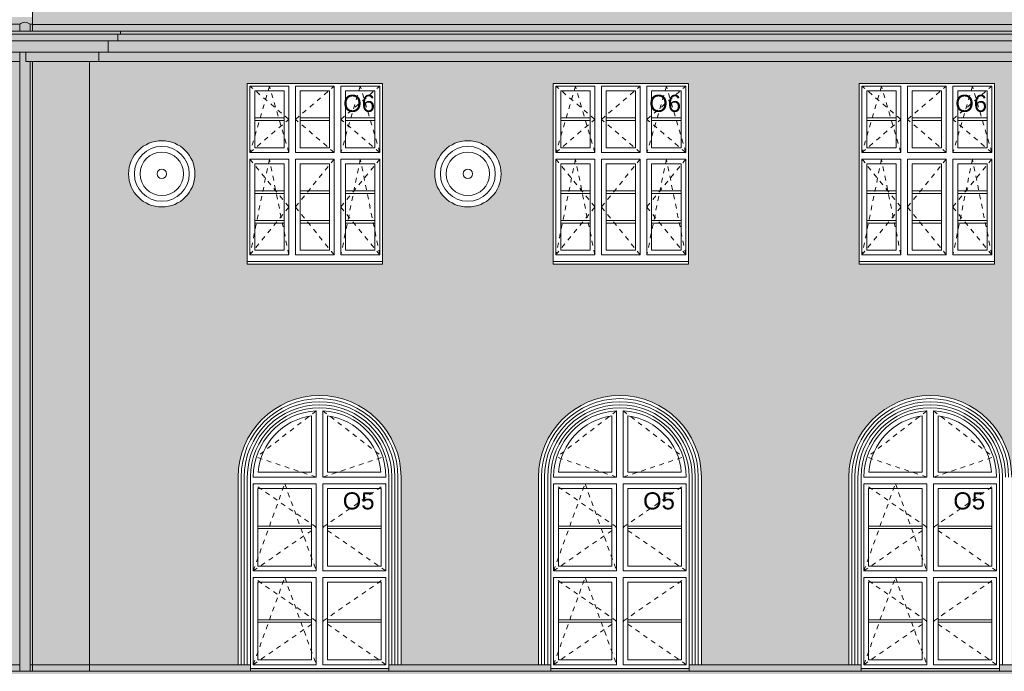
# Model space of a CAD drawing. Extents: x -396299 to -11759, y -15022 to 18278.
# Tile 41 of 205: x -309364 to -298972, y 1053 to 7930. Entities that reach past the tile are written whole.
import ezdxf

# ---------------------------------------------------------------- set-up
doc = ezdxf.new("R2010")
doc.units = 0
doc.header["$MEASUREMENT"] = 0
doc.linetypes.add('Hidden Line', pattern=[100, 50, -50])
doc.layers.add('Arch okna_Nr_Pióra__114', color=7, linetype='Continuous', lineweight=13, true_color=0xf1d696)
for name, color, linetype, lineweight in [('Arch okna_Nr_Pióra__32', 34, 'Continuous', 15), ('Arch opisy okien_Nr_Pióra__21', 7, 'Continuous', 13), ('INWENT ODWODNIENIE_Nr_Pióra__21', 7, 'Continuous', 13), ('INWENT ODWODNIENIE_Nr_Pióra__5', 7, 'Continuous', 13), ('INWENT. DRZWI_Nr_Pióra__21', 7, 'Continuous', 13), ('INWENT. OKNA_Nr_Pióra__21', 7, 'Continuous', 13), ('INWENT.ŚCIANY_Nr_Pióra__21', 7, 'Continuous', 13), ('Istniejące schody_Nr_Pióra__21', 7, 'Continuous', 13)]:
    doc.layers.add(name, color=color, linetype=linetype, lineweight=lineweight)
doc.styles.add('GENERATED_STYLE_8', font='arial.ttf')

msp = doc.modelspace()

# ---------------------------------------------------------------- hatches: boundary and pattern name
at = {"layer": 'Arch okna_Nr_Pióra__114', "linetype": 'Continuous', "lineweight": 0, "true_color": 0x786b4b}
h = msp.add_hatch(color=47, dxfattribs=at)
h.paths.add_polyline_path([(-309228.7, 7878.2), (-301378.7, 7878.2), (-293518.7, 7878.2), (-293518.7, 8488.2), (-298764.1, 8488.2), (-301378.7, 9989.2), (-303993.4, 8488.2), (-309228.7, 8488.2)], flags=0)
h.paths.add_polyline_path([(-301828.7, 8938.2, 1), (-300928.7, 8938.2, 1)], flags=0)
at = {"layer": 'Arch okna_Nr_Pióra__114', "linetype": 'Continuous', "lineweight": 0, "true_color": 0x3c3525}
msp.add_hatch(color=39, dxfattribs=at).paths.add_polyline_path([(-320738.7, 7488.2), (-309363.7, 7488.2), (-309363.7, 7588.2), (-309298.7, 7588.2), (-309298.7, 7488.2), (-281243.7, 7488.2), (-281243.7, 7588.2), (-281143.7, 7588.2), (-281143.7, 7708.2), (-281043.7, 7708.2), (-281043.7, 7778.2), (-320738.7, 7778.2)], flags=0)
at = {"layer": 'Arch okna_Nr_Pióra__114', "linetype": 'Continuous', "lineweight": 0, "true_color": 0x786b4b}
h = msp.add_hatch(color=47, dxfattribs=at)
h.paths.add_polyline_path([(-313038.7, 7488.2), (-313038.7, 1123.2), (-312138.7, 1123.2), (-312138.7, 2723.2, -1), (-311118.7, 2723.2), (-311118.7, 1123.2), (-310868.7, 1123.2), (-310868.7, 2723.2, -1), (-309848.7, 2723.2), (-309848.7, 1123.2), (-309363.7, 1123.2), (-309363.7, 7488.2), (-312938.7, 7488.2)], flags=0)
h.paths.add_polyline_path([(-312113.7, 4918.2), (-311143.7, 4918.2), (-311143.7, 6633.2, 1), (-312113.7, 6633.2)], flags=0)
h.paths.add_polyline_path([(-310843.7, 4918.2), (-309873.7, 4918.2), (-309873.7, 6633.2, 1), (-310843.7, 6633.2)], flags=0)
h = msp.add_hatch(color=47, dxfattribs=at)
h.paths.add_polyline_path([(-309253.7, 7488.2), (-309253.7, 1123.2), (-307058.7, 1123.2), (-307058.7, 3103.2, -1), (-305338.7, 3103.2), (-305338.7, 1123.2), (-303888.7, 1123.2), (-303888.7, 3103.2, -1), (-302168.7, 3103.2), (-302168.7, 1123.2), (-300613.7, 1123.2), (-300613.7, 3103.2, -1), (-298893.7, 3103.2), (-298893.7, 1123.2), (-297393.7, 1123.2), (-297393.7, 3103.2, -1), (-295673.7, 3103.2), (-295673.7, 1123.2), (-294118.7, 1123.2), (-294118.7, 7488.2), (-308528.7, 7488.2)], flags=0)
h.paths.add_polyline_path([(-294646.2, 6303.2, 1), (-295346.2, 6303.2, 1)], flags=0)
h.paths.add_polyline_path([(-298541.2, 6303.2, 1), (-297841.2, 6303.2, 1)], flags=0)
h.paths.add_polyline_path([(-304983.7, 6303.2, 1), (-304283.7, 6303.2, 1)], flags=0)
h.paths.add_polyline_path([(-307513.7, 6303.2, 1), (-308213.7, 6303.2, 1)], flags=0)
h.paths.add_polyline_path([(-297308.7, 5348.2), (-295878.7, 5348.2), (-295878.7, 7258.2), (-297308.7, 7258.2)], flags=0)
h.paths.add_polyline_path([(-300503.7, 5348.2), (-299073.7, 5348.2), (-299073.7, 7258.2), (-300503.7, 7258.2)], flags=0)
h.paths.add_polyline_path([(-303733.7, 5348.2), (-302303.7, 5348.2), (-302303.7, 7258.2), (-303733.7, 7258.2)], flags=0)
h.paths.add_polyline_path([(-306963.7, 5348.2), (-305533.7, 5348.2), (-305533.7, 7258.2), (-306963.7, 7258.2)], flags=0)
at = {"layer": 'Arch okna_Nr_Pióra__32', "linetype": 'Continuous', "lineweight": 0, "true_color": 0x603000}
for points in [[(-320388.7, 7957.6), (-309228.7, 7957.6), (-309228.7, 7778.2), (-320738.7, 7778.2), (-320738.7, 7873.2), (-320388.7, 7873.2)], [(-309228.7, 7778.2), (-293518.7, 7778.2), (-293518.7, 7878.2), (-309228.7, 7878.2)], [(-309363.7, 7488.2), (-309363.7, 1023.2), (-309253.7, 1023.2), (-309253.7, 7488.2), (-309298.7, 7488.2), (-309298.7, 7588.2), (-309363.7, 7588.2)], [(-320798.7, 1123.2), (-320798.7, 1053.2), (-320798.7, 1023.2), (-313768.7, 1023.2), (-312878.7, 1023.2), (-309363.7, 1023.2), (-309363.7, 1053.2), (-309363.7, 1123.2), (-309848.7, 1123.2), (-309848.7, 1083.2), (-310868.7, 1083.2), (-310868.7, 1123.2), (-311118.7, 1123.2), (-311118.7, 1083.2), (-312138.7, 1083.2), (-312138.7, 1123.2), (-313038.7, 1123.2), (-313608.7, 1123.2), (-315678.7, 1123.2), (-315678.7, 1083.2), (-316698.7, 1083.2), (-316698.7, 1123.2), (-317578.7, 1123.2), (-317578.7, 1083.2), (-318598.7, 1083.2), (-318598.7, 1123.2)], [(-309253.7, 1053.2), (-309253.7, 1023.2), (-293378.7, 1023.2), (-293378.7, 1053.2), (-293488.7, 1053.2), (-293488.7, 1123.2), (-293518.7, 1123.2), (-294118.7, 1123.2), (-295803.7, 1123.2), (-295803.7, 1083.2), (-297263.7, 1083.2), (-297263.7, 1123.2), (-299023.7, 1123.2), (-299023.7, 1083.2), (-300483.7, 1083.2), (-300483.7, 1123.2), (-302298.7, 1123.2), (-302298.7, 1083.2), (-303758.7, 1083.2), (-303758.7, 1123.2), (-305468.7, 1123.2), (-305468.7, 1083.2), (-306928.7, 1083.2), (-306928.7, 1123.2), (-308628.7, 1123.2), (-309228.7, 1123.2), (-309253.7, 1123.2)]]:
    msp.add_hatch(color=48, dxfattribs=at).paths.add_polyline_path(points, flags=0)

# ---------------------------------------------------------------- linework, layer by layer
at = {"layer": 'INWENT ODWODNIENIE_Nr_Pióra__21', "linetype": 'Continuous'}
for p, q in [((-309363.7, 7808.2), (-309363.7, 7882.6)), ((-309253.7, 7808.2), (-309253.7, 7882.6)), ((-309363.7, 1053.2), (-309363.7, 7588.2)), ((-309253.7, 1053.2), (-309253.7, 7488.2))]:
    msp.add_line(p, q, dxfattribs=at)
msp.add_arc((-309308.7, 7815.2), 87, 50.76459, 129.23541, dxfattribs=at)
at = {"layer": 'INWENT ODWODNIENIE_Nr_Pióra__5', "linetype": 'Continuous'}
for p, q in [((-309363.7, 7882.6), (-320388.7, 7882.6)), ((-309228.7, 7882.6), (-309253.7, 7882.6))]:
    msp.add_line(p, q, dxfattribs=at)
at = {"layer": 'INWENT. DRZWI_Nr_Pióra__21', "linetype": 'Continuous'}
for p, q in [((-306523.7, 7228.2), (-306933.7, 7228.2)), ((-306933.7, 6528.2), (-306933.7, 7228.2)), ((-306573.7, 7178.2), (-306883.7, 7178.2)), ((-306883.7, 6578.2), (-306883.7, 7178.2)), ((-306573.7, 6578.2), (-306573.7, 7178.2)), ((-306523.7, 6528.2), (-306523.7, 7228.2)), ((-306043.7, 7228.2), (-306453.7, 7228.2)), ((-306453.7, 6528.2), (-306453.7, 7228.2)), ((-306093.7, 7178.2), (-306403.7, 7178.2)), ((-306403.7, 6578.2), (-306403.7, 7178.2)), ((-306093.7, 6578.2), (-306093.7, 7178.2)), ((-306043.7, 6528.2), (-306043.7, 7228.2)), ((-305973.7, 6528.2), (-305973.7, 7228.2)), ((-305563.7, 7228.2), (-305973.7, 7228.2)), ((-305923.7, 6578.2), (-305923.7, 7178.2)), ((-305613.7, 7178.2), (-305923.7, 7178.2)), ((-305613.7, 6578.2), (-305613.7, 7178.2)), ((-305563.7, 6528.2), (-305563.7, 7228.2)), ((-303293.7, 7228.2), (-303703.7, 7228.2)), ((-303703.7, 6528.2), (-303703.7, 7228.2)), ((-303343.7, 7178.2), (-303653.7, 7178.2)), ((-303653.7, 6578.2), (-303653.7, 7178.2)), ((-303343.7, 6578.2), (-303343.7, 7178.2)), ((-303293.7, 6528.2), (-303293.7, 7228.2)), ((-302813.7, 7228.2), (-303223.7, 7228.2)), ((-303223.7, 6528.2), (-303223.7, 7228.2)), ((-302863.7, 7178.2), (-303173.7, 7178.2)), ((-303173.7, 6578.2), (-303173.7, 7178.2)), ((-302863.7, 6578.2), (-302863.7, 7178.2)), ((-302813.7, 6528.2), (-302813.7, 7228.2)), ((-302743.7, 6528.2), (-302743.7, 7228.2)), ((-302333.7, 7228.2), (-302743.7, 7228.2)), ((-302693.7, 6578.2), (-302693.7, 7178.2)), ((-302383.7, 7178.2), (-302693.7, 7178.2)), ((-302383.7, 6578.2), (-302383.7, 7178.2)), ((-302333.7, 6528.2), (-302333.7, 7228.2)), ((-300063.7, 7228.2), (-300473.7, 7228.2)), ((-300473.7, 6528.2), (-300473.7, 7228.2)), ((-300113.7, 7178.2), (-300423.7, 7178.2)), ((-300423.7, 6578.2), (-300423.7, 7178.2)), ((-300113.7, 6578.2), (-300113.7, 7178.2)), ((-300063.7, 6528.2), (-300063.7, 7228.2)), ((-299583.7, 7228.2), (-299993.7, 7228.2)), ((-299993.7, 6528.2), (-299993.7, 7228.2)), ((-299633.7, 7178.2), (-299943.7, 7178.2)), ((-299943.7, 6578.2), (-299943.7, 7178.2)), ((-299633.7, 6578.2), (-299633.7, 7178.2)), ((-299583.7, 6528.2), (-299583.7, 7228.2)), ((-299513.7, 6528.2), (-299513.7, 7228.2)), ((-299103.7, 7228.2), (-299513.7, 7228.2)), ((-299463.7, 6578.2), (-299463.7, 7178.2)), ((-299153.7, 7178.2), (-299463.7, 7178.2)), ((-299153.7, 6578.2), (-299153.7, 7178.2)), ((-299103.7, 6528.2), (-299103.7, 7228.2)), ((-306573.7, 6893.2), (-306883.7, 6893.2)), ((-306573.7, 6867.2), (-306883.7, 6867.2)), ((-306093.7, 6893.2), (-306403.7, 6893.2)), ((-306093.7, 6867.2), (-306403.7, 6867.2)), ((-305613.7, 6893.2), (-305923.7, 6893.2)), ((-305613.7, 6867.2), (-305923.7, 6867.2)), ((-303343.7, 6893.2), (-303653.7, 6893.2)), ((-303343.7, 6867.2), (-303653.7, 6867.2)), ((-302863.7, 6893.2), (-303173.7, 6893.2)), ((-302863.7, 6867.2), (-303173.7, 6867.2)), ((-302383.7, 6893.2), (-302693.7, 6893.2)), ((-302383.7, 6867.2), (-302693.7, 6867.2)), ((-300113.7, 6893.2), (-300423.7, 6893.2)), ((-300113.7, 6867.2), (-300423.7, 6867.2)), ((-299633.7, 6893.2), (-299943.7, 6893.2)), ((-299633.7, 6867.2), (-299943.7, 6867.2)), ((-299153.7, 6893.2), (-299463.7, 6893.2)), ((-299153.7, 6867.2), (-299463.7, 6867.2)), ((-306573.7, 6578.2), (-306883.7, 6578.2)), ((-306093.7, 6578.2), (-306403.7, 6578.2)), ((-305613.7, 6578.2), (-305923.7, 6578.2)), ((-303343.7, 6578.2), (-303653.7, 6578.2)), ((-302863.7, 6578.2), (-303173.7, 6578.2)), ((-302383.7, 6578.2), (-302693.7, 6578.2)), ((-300113.7, 6578.2), (-300423.7, 6578.2)), ((-299633.7, 6578.2), (-299943.7, 6578.2)), ((-299153.7, 6578.2), (-299463.7, 6578.2)), ((-306523.7, 6528.2), (-306933.7, 6528.2)), ((-306523.7, 6458.2), (-306933.7, 6458.2)), ((-306933.7, 6458.2), (-306933.7, 5448.2)), ((-306523.7, 6458.2), (-306523.7, 5448.2)), ((-306043.7, 6528.2), (-306453.7, 6528.2)), ((-306043.7, 6458.2), (-306453.7, 6458.2)), ((-306453.7, 6458.2), (-306453.7, 5448.2)), ((-306043.7, 6458.2), (-306043.7, 5448.2)), ((-305563.7, 6528.2), (-305973.7, 6528.2)), ((-305973.7, 6458.2), (-305973.7, 5448.2)), ((-305563.7, 6458.2), (-305973.7, 6458.2)), ((-305563.7, 6458.2), (-305563.7, 5448.2)), ((-303293.7, 6528.2), (-303703.7, 6528.2)), ((-303293.7, 6458.2), (-303703.7, 6458.2)), ((-303703.7, 6458.2), (-303703.7, 5448.2)), ((-303293.7, 6458.2), (-303293.7, 5448.2)), ((-302813.7, 6528.2), (-303223.7, 6528.2)), ((-302813.7, 6458.2), (-303223.7, 6458.2)), ((-303223.7, 6458.2), (-303223.7, 5448.2)), ((-302813.7, 6458.2), (-302813.7, 5448.2)), ((-302333.7, 6528.2), (-302743.7, 6528.2)), ((-302743.7, 6458.2), (-302743.7, 5448.2)), ((-302333.7, 6458.2), (-302743.7, 6458.2)), ((-302333.7, 6458.2), (-302333.7, 5448.2)), ((-300063.7, 6528.2), (-300473.7, 6528.2)), ((-300063.7, 6458.2), (-300473.7, 6458.2)), ((-300473.7, 6458.2), (-300473.7, 5448.2)), ((-300063.7, 6458.2), (-300063.7, 5448.2)), ((-299583.7, 6528.2), (-299993.7, 6528.2)), ((-299583.7, 6458.2), (-299993.7, 6458.2)), ((-299993.7, 6458.2), (-299993.7, 5448.2)), ((-299583.7, 6458.2), (-299583.7, 5448.2)), ((-299103.7, 6528.2), (-299513.7, 6528.2)), ((-299513.7, 6458.2), (-299513.7, 5448.2)), ((-299103.7, 6458.2), (-299513.7, 6458.2)), ((-299103.7, 6458.2), (-299103.7, 5448.2)), ((-306573.7, 6408.2), (-306883.7, 6408.2)), ((-306883.7, 6408.2), (-306883.7, 5498.2)), ((-306573.7, 6408.2), (-306573.7, 5498.2)), ((-306093.7, 6408.2), (-306403.7, 6408.2)), ((-306403.7, 6408.2), (-306403.7, 5498.2)), ((-306093.7, 6408.2), (-306093.7, 5498.2)), ((-305923.7, 6408.2), (-305923.7, 5498.2)), ((-305613.7, 6408.2), (-305923.7, 6408.2)), ((-305613.7, 6408.2), (-305613.7, 5498.2)), ((-303343.7, 6408.2), (-303653.7, 6408.2)), ((-303653.7, 6408.2), (-303653.7, 5498.2)), ((-303343.7, 6408.2), (-303343.7, 5498.2)), ((-302863.7, 6408.2), (-303173.7, 6408.2)), ((-303173.7, 6408.2), (-303173.7, 5498.2)), ((-302863.7, 6408.2), (-302863.7, 5498.2)), ((-302693.7, 6408.2), (-302693.7, 5498.2)), ((-302383.7, 6408.2), (-302693.7, 6408.2)), ((-302383.7, 6408.2), (-302383.7, 5498.2)), ((-300113.7, 6408.2), (-300423.7, 6408.2)), ((-300423.7, 6408.2), (-300423.7, 5498.2)), ((-300113.7, 6408.2), (-300113.7, 5498.2)), ((-299633.7, 6408.2), (-299943.7, 6408.2)), ((-299943.7, 6408.2), (-299943.7, 5498.2)), ((-299633.7, 6408.2), (-299633.7, 5498.2)), ((-299463.7, 6408.2), (-299463.7, 5498.2)), ((-299153.7, 6408.2), (-299463.7, 6408.2)), ((-299153.7, 6408.2), (-299153.7, 5498.2)), ((-306573.7, 6122.2), (-306883.7, 6122.2)), ((-306573.7, 6096.2), (-306883.7, 6096.2)), ((-306093.7, 6122.2), (-306403.7, 6122.2)), ((-306093.7, 6096.2), (-306403.7, 6096.2)), ((-305613.7, 6122.2), (-305923.7, 6122.2)), ((-305613.7, 6096.2), (-305923.7, 6096.2)), ((-303343.7, 6122.2), (-303653.7, 6122.2)), ((-303343.7, 6096.2), (-303653.7, 6096.2)), ((-302863.7, 6122.2), (-303173.7, 6122.2)), ((-302863.7, 6096.2), (-303173.7, 6096.2)), ((-302383.7, 6122.2), (-302693.7, 6122.2)), ((-302383.7, 6096.2), (-302693.7, 6096.2)), ((-300113.7, 6122.2), (-300423.7, 6122.2)), ((-300113.7, 6096.2), (-300423.7, 6096.2)), ((-299633.7, 6122.2), (-299943.7, 6122.2)), ((-299633.7, 6096.2), (-299943.7, 6096.2)), ((-299153.7, 6122.2), (-299463.7, 6122.2)), ((-299153.7, 6096.2), (-299463.7, 6096.2)), ((-306573.7, 5810.2), (-306883.7, 5810.2)), ((-306573.7, 5784.2), (-306883.7, 5784.2)), ((-306093.7, 5810.2), (-306403.7, 5810.2)), ((-306093.7, 5784.2), (-306403.7, 5784.2)), ((-305613.7, 5810.2), (-305923.7, 5810.2)), ((-305613.7, 5784.2), (-305923.7, 5784.2)), ((-303343.7, 5810.2), (-303653.7, 5810.2)), ((-303343.7, 5784.2), (-303653.7, 5784.2)), ((-302863.7, 5810.2), (-303173.7, 5810.2)), ((-302863.7, 5784.2), (-303173.7, 5784.2)), ((-302383.7, 5810.2), (-302693.7, 5810.2)), ((-302383.7, 5784.2), (-302693.7, 5784.2)), ((-300113.7, 5810.2), (-300423.7, 5810.2)), ((-300113.7, 5784.2), (-300423.7, 5784.2)), ((-299633.7, 5810.2), (-299943.7, 5810.2)), ((-299633.7, 5784.2), (-299943.7, 5784.2)), ((-299153.7, 5810.2), (-299463.7, 5810.2)), ((-299153.7, 5784.2), (-299463.7, 5784.2)), ((-306523.7, 5448.2), (-306933.7, 5448.2)), ((-306573.7, 5498.2), (-306883.7, 5498.2)), ((-306043.7, 5448.2), (-306453.7, 5448.2)), ((-306093.7, 5498.2), (-306403.7, 5498.2)), ((-305563.7, 5448.2), (-305973.7, 5448.2)), ((-305613.7, 5498.2), (-305923.7, 5498.2)), ((-303293.7, 5448.2), (-303703.7, 5448.2)), ((-303343.7, 5498.2), (-303653.7, 5498.2)), ((-302813.7, 5448.2), (-303223.7, 5448.2)), ((-302863.7, 5498.2), (-303173.7, 5498.2)), ((-302333.7, 5448.2), (-302743.7, 5448.2)), ((-302383.7, 5498.2), (-302693.7, 5498.2)), ((-300063.7, 5448.2), (-300473.7, 5448.2)), ((-300113.7, 5498.2), (-300423.7, 5498.2)), ((-299583.7, 5448.2), (-299993.7, 5448.2)), ((-299633.7, 5498.2), (-299943.7, 5498.2)), ((-299103.7, 5448.2), (-299513.7, 5448.2)), ((-299153.7, 5498.2), (-299463.7, 5498.2))]:
    msp.add_line(p, q, dxfattribs=at)
at = {"layer": 'INWENT. DRZWI_Nr_Pióra__21', "linetype": 'Hidden Line'}
for p, q in [((-306523.7, 6878.2), (-306933.7, 7228.2)), ((-306728.7, 7228.2), (-306933.7, 6528.2)), ((-306523.7, 6528.2), (-306728.7, 7228.2)), ((-306453.7, 6878.2), (-306043.7, 7228.2)), ((-305973.7, 6878.2), (-305563.7, 7228.2)), ((-305768.7, 7228.2), (-305973.7, 6528.2)), ((-305563.7, 6528.2), (-305768.7, 7228.2)), ((-303498.7, 7228.2), (-303703.7, 6528.2)), ((-303293.7, 6878.2), (-303703.7, 7228.2)), ((-303293.7, 6528.2), (-303498.7, 7228.2)), ((-303223.7, 6878.2), (-302813.7, 7228.2)), ((-302538.7, 7228.2), (-302743.7, 6528.2)), ((-302743.7, 6878.2), (-302333.7, 7228.2)), ((-302333.7, 6528.2), (-302538.7, 7228.2)), ((-300268.7, 7228.2), (-300473.7, 6528.2)), ((-300063.7, 6878.2), (-300473.7, 7228.2)), ((-300063.7, 6528.2), (-300268.7, 7228.2)), ((-299993.7, 6878.2), (-299583.7, 7228.2)), ((-299308.7, 7228.2), (-299513.7, 6528.2)), ((-299513.7, 6878.2), (-299103.7, 7228.2)), ((-299103.7, 6528.2), (-299308.7, 7228.2)), ((-306933.7, 6528.2), (-306523.7, 6878.2)), ((-306043.7, 6528.2), (-306453.7, 6878.2)), ((-305563.7, 6528.2), (-305973.7, 6878.2)), ((-303703.7, 6528.2), (-303293.7, 6878.2)), ((-302813.7, 6528.2), (-303223.7, 6878.2)), ((-302333.7, 6528.2), (-302743.7, 6878.2)), ((-300473.7, 6528.2), (-300063.7, 6878.2)), ((-299583.7, 6528.2), (-299993.7, 6878.2)), ((-299103.7, 6528.2), (-299513.7, 6878.2)), ((-306523.7, 5953.2), (-306933.7, 6458.2)), ((-306728.7, 6458.2), (-306933.7, 5448.2)), ((-306523.7, 5448.2), (-306728.7, 6458.2)), ((-306453.7, 5953.2), (-306043.7, 6458.2)), ((-305973.7, 5953.2), (-305563.7, 6458.2)), ((-305768.7, 6458.2), (-305973.7, 5448.2)), ((-305563.7, 5448.2), (-305768.7, 6458.2)), ((-303498.7, 6458.2), (-303703.7, 5448.2)), ((-303293.7, 5953.2), (-303703.7, 6458.2)), ((-303293.7, 5448.2), (-303498.7, 6458.2)), ((-303223.7, 5953.2), (-302813.7, 6458.2)), ((-302538.7, 6458.2), (-302743.7, 5448.2)), ((-302743.7, 5953.2), (-302333.7, 6458.2)), ((-302333.7, 5448.2), (-302538.7, 6458.2)), ((-300268.7, 6458.2), (-300473.7, 5448.2)), ((-300063.7, 5953.2), (-300473.7, 6458.2)), ((-300063.7, 5448.2), (-300268.7, 6458.2)), ((-299993.7, 5953.2), (-299583.7, 6458.2)), ((-299308.7, 6458.2), (-299513.7, 5448.2)), ((-299513.7, 5953.2), (-299103.7, 6458.2)), ((-299103.7, 5448.2), (-299308.7, 6458.2)), ((-306933.7, 5448.2), (-306523.7, 5953.2)), ((-306043.7, 5448.2), (-306453.7, 5953.2)), ((-305563.7, 5448.2), (-305973.7, 5953.2)), ((-303703.7, 5448.2), (-303293.7, 5953.2)), ((-302813.7, 5448.2), (-303223.7, 5953.2)), ((-302333.7, 5448.2), (-302743.7, 5953.2)), ((-300473.7, 5448.2), (-300063.7, 5953.2)), ((-299583.7, 5448.2), (-299993.7, 5953.2)), ((-299103.7, 5448.2), (-299513.7, 5953.2)), ((-306233.7, 3802.3), (-306866.5, 3313.2)), ((-306163.7, 3802.3), (-305531, 3313.2)), ((-303063.7, 3802.3), (-303696.5, 3313.2)), ((-302993.7, 3802.3), (-302361, 3313.2)), ((-299788.7, 3802.3), (-300421.5, 3313.2)), ((-299718.7, 3802.3), (-299086, 3313.2)), ((-306233.7, 3103.2), (-306866.5, 3313.2)), ((-306163.7, 3103.2), (-305531, 3313.2)), ((-303063.7, 3103.2), (-303696.5, 3313.2)), ((-302993.7, 3103.2), (-302361, 3313.2)), ((-299788.7, 3103.2), (-300421.5, 3313.2)), ((-299718.7, 3103.2), (-299086, 3313.2)), ((-306233.7, 2573.2), (-306898.7, 3033.2)), ((-306898.7, 2113.2), (-306566.2, 3033.2)), ((-306566.2, 3033.2), (-306233.7, 2113.2)), ((-306163.7, 2573.2), (-305498.7, 3033.2)), ((-303063.7, 2573.2), (-303728.7, 3033.2)), ((-303728.7, 2113.2), (-303396.2, 3033.2)), ((-303396.2, 3033.2), (-303063.7, 2113.2)), ((-302993.7, 2573.2), (-302328.7, 3033.2)), ((-299788.7, 2573.2), (-300453.7, 3033.2)), ((-300453.7, 2113.2), (-300121.2, 3033.2)), ((-300121.2, 3033.2), (-299788.7, 2113.2)), ((-299718.7, 2573.2), (-299053.7, 3033.2)), ((-306898.7, 2113.2), (-306233.7, 2573.2)), ((-305498.7, 2113.2), (-306163.7, 2573.2)), ((-303728.7, 2113.2), (-303063.7, 2573.2)), ((-302328.7, 2113.2), (-302993.7, 2573.2)), ((-300453.7, 2113.2), (-299788.7, 2573.2)), ((-299053.7, 2113.2), (-299718.7, 2573.2)), ((-306233.7, 1583.2), (-306898.7, 2043.2)), ((-306898.7, 1123.2), (-306566.2, 2043.2)), ((-306566.2, 2043.2), (-306233.7, 1123.2)), ((-306163.7, 1583.2), (-305498.7, 2043.2)), ((-303063.7, 1583.2), (-303728.7, 2043.2)), ((-303728.7, 1123.2), (-303396.2, 2043.2)), ((-303396.2, 2043.2), (-303063.7, 1123.2)), ((-302993.7, 1583.2), (-302328.7, 2043.2)), ((-299788.7, 1583.2), (-300453.7, 2043.2)), ((-300453.7, 1123.2), (-300121.2, 2043.2)), ((-300121.2, 2043.2), (-299788.7, 1123.2)), ((-299718.7, 1583.2), (-299053.7, 2043.2)), ((-306898.7, 1123.2), (-306233.7, 1583.2)), ((-305498.7, 1123.2), (-306163.7, 1583.2)), ((-303728.7, 1123.2), (-303063.7, 1583.2)), ((-302328.7, 1123.2), (-302993.7, 1583.2)), ((-300453.7, 1123.2), (-299788.7, 1583.2)), ((-299053.7, 1123.2), (-299718.7, 1583.2))]:
    msp.add_line(p, q, dxfattribs=at)
at = {"layer": 'INWENT. OKNA_Nr_Pióra__21', "linetype": 'Continuous'}
for p, q in [((-306283.7, 3153.2), (-306283.7, 3747.6)), ((-306233.7, 3103.2), (-306233.7, 3802.3)), ((-306163.7, 3103.2), (-306163.7, 3802.3)), ((-306113.7, 3153.2), (-306113.7, 3747.6)), ((-303113.7, 3153.2), (-303113.7, 3747.6)), ((-303063.7, 3103.2), (-303063.7, 3802.3)), ((-302993.7, 3103.2), (-302993.7, 3802.3)), ((-302943.7, 3153.2), (-302943.7, 3747.6)), ((-299838.7, 3153.2), (-299838.7, 3747.6)), ((-299788.7, 3103.2), (-299788.7, 3802.3)), ((-299718.7, 3103.2), (-299718.7, 3802.3)), ((-299668.7, 3153.2), (-299668.7, 3747.6)), ((-306846.8, 3153.2), (-306283.7, 3153.2)), ((-306113.7, 3153.2), (-305550.7, 3153.2)), ((-303676.8, 3153.2), (-303113.7, 3153.2)), ((-302943.7, 3153.2), (-302380.7, 3153.2)), ((-300401.8, 3153.2), (-299838.7, 3153.2)), ((-299668.7, 3153.2), (-299105.7, 3153.2)), ((-306898.7, 3103.2), (-306233.7, 3103.2)), ((-306898.7, 3033.2), (-306233.7, 3033.2)), ((-306898.7, 3033.2), (-306898.7, 2113.2)), ((-306233.7, 2113.2), (-306233.7, 3033.2)), ((-306163.7, 3103.2), (-305498.7, 3103.2)), ((-306163.7, 3033.2), (-305498.7, 3033.2)), ((-306163.7, 2113.2), (-306163.7, 3033.2)), ((-305498.7, 3033.2), (-305498.7, 2113.2)), ((-303728.7, 3103.2), (-303063.7, 3103.2)), ((-303728.7, 3033.2), (-303063.7, 3033.2)), ((-303728.7, 3033.2), (-303728.7, 2113.2)), ((-303063.7, 2113.2), (-303063.7, 3033.2)), ((-302993.7, 3103.2), (-302328.7, 3103.2)), ((-302993.7, 3033.2), (-302328.7, 3033.2)), ((-302993.7, 2113.2), (-302993.7, 3033.2)), ((-302328.7, 3033.2), (-302328.7, 2113.2)), ((-300453.7, 3103.2), (-299788.7, 3103.2)), ((-300453.7, 3033.2), (-299788.7, 3033.2)), ((-300453.7, 3033.2), (-300453.7, 2113.2)), ((-299788.7, 2113.2), (-299788.7, 3033.2)), ((-299718.7, 3103.2), (-299053.7, 3103.2)), ((-299718.7, 3033.2), (-299053.7, 3033.2)), ((-299718.7, 2113.2), (-299718.7, 3033.2)), ((-299053.7, 3033.2), (-299053.7, 2113.2)), ((-306848.7, 2983.2), (-306848.7, 2163.2)), ((-306848.7, 2983.2), (-306283.7, 2983.2)), ((-306283.7, 2163.2), (-306283.7, 2983.2)), ((-306113.7, 2163.2), (-306113.7, 2983.2)), ((-306113.7, 2983.2), (-305548.7, 2983.2)), ((-305548.7, 2983.2), (-305548.7, 2163.2)), ((-303678.7, 2983.2), (-303678.7, 2163.2)), ((-303678.7, 2983.2), (-303113.7, 2983.2)), ((-303113.7, 2163.2), (-303113.7, 2983.2)), ((-302943.7, 2163.2), (-302943.7, 2983.2)), ((-302943.7, 2983.2), (-302378.7, 2983.2)), ((-302378.7, 2983.2), (-302378.7, 2163.2)), ((-300403.7, 2983.2), (-300403.7, 2163.2)), ((-300403.7, 2983.2), (-299838.7, 2983.2)), ((-299838.7, 2163.2), (-299838.7, 2983.2)), ((-299668.7, 2163.2), (-299668.7, 2983.2)), ((-299668.7, 2983.2), (-299103.7, 2983.2)), ((-299103.7, 2983.2), (-299103.7, 2163.2)), ((-306848.7, 2586.2), (-306283.7, 2586.2)), ((-306848.7, 2560.2), (-306283.7, 2560.2)), ((-306113.7, 2586.2), (-305548.7, 2586.2)), ((-306113.7, 2560.2), (-305548.7, 2560.2)), ((-303678.7, 2586.2), (-303113.7, 2586.2)), ((-303678.7, 2560.2), (-303113.7, 2560.2)), ((-302943.7, 2586.2), (-302378.7, 2586.2)), ((-302943.7, 2560.2), (-302378.7, 2560.2)), ((-300403.7, 2586.2), (-299838.7, 2586.2)), ((-300403.7, 2560.2), (-299838.7, 2560.2)), ((-299668.7, 2586.2), (-299103.7, 2586.2)), ((-299668.7, 2560.2), (-299103.7, 2560.2)), ((-306898.7, 2113.2), (-306233.7, 2113.2)), ((-306848.7, 2163.2), (-306283.7, 2163.2)), ((-306163.7, 2113.2), (-305498.7, 2113.2)), ((-306113.7, 2163.2), (-305548.7, 2163.2)), ((-303728.7, 2113.2), (-303063.7, 2113.2)), ((-303678.7, 2163.2), (-303113.7, 2163.2)), ((-302993.7, 2113.2), (-302328.7, 2113.2)), ((-302943.7, 2163.2), (-302378.7, 2163.2)), ((-300453.7, 2113.2), (-299788.7, 2113.2)), ((-300403.7, 2163.2), (-299838.7, 2163.2)), ((-299718.7, 2113.2), (-299053.7, 2113.2)), ((-299668.7, 2163.2), (-299103.7, 2163.2)), ((-306898.7, 2043.2), (-306233.7, 2043.2)), ((-306898.7, 2043.2), (-306898.7, 1123.2)), ((-306848.7, 1993.2), (-306848.7, 1173.2)), ((-306848.7, 1993.2), (-306283.7, 1993.2)), ((-306283.7, 1173.2), (-306283.7, 1993.2)), ((-306233.7, 1123.2), (-306233.7, 2043.2)), ((-306163.7, 1123.2), (-306163.7, 2043.2)), ((-306163.7, 2043.2), (-305498.7, 2043.2)), ((-306113.7, 1173.2), (-306113.7, 1993.2)), ((-306113.7, 1993.2), (-305548.7, 1993.2)), ((-305548.7, 1993.2), (-305548.7, 1173.2)), ((-305498.7, 2043.2), (-305498.7, 1123.2)), ((-303728.7, 2043.2), (-303063.7, 2043.2)), ((-303728.7, 2043.2), (-303728.7, 1123.2)), ((-303678.7, 1993.2), (-303678.7, 1173.2)), ((-303678.7, 1993.2), (-303113.7, 1993.2)), ((-303113.7, 1173.2), (-303113.7, 1993.2)), ((-303063.7, 1123.2), (-303063.7, 2043.2)), ((-302993.7, 1123.2), (-302993.7, 2043.2)), ((-302993.7, 2043.2), (-302328.7, 2043.2)), ((-302943.7, 1173.2), (-302943.7, 1993.2)), ((-302943.7, 1993.2), (-302378.7, 1993.2)), ((-302378.7, 1993.2), (-302378.7, 1173.2)), ((-302328.7, 2043.2), (-302328.7, 1123.2)), ((-300453.7, 2043.2), (-299788.7, 2043.2)), ((-300453.7, 2043.2), (-300453.7, 1123.2)), ((-300403.7, 1993.2), (-300403.7, 1173.2)), ((-300403.7, 1993.2), (-299838.7, 1993.2)), ((-299838.7, 1173.2), (-299838.7, 1993.2)), ((-299788.7, 1123.2), (-299788.7, 2043.2)), ((-299718.7, 1123.2), (-299718.7, 2043.2)), ((-299718.7, 2043.2), (-299053.7, 2043.2)), ((-299668.7, 1173.2), (-299668.7, 1993.2)), ((-299668.7, 1993.2), (-299103.7, 1993.2)), ((-299103.7, 1993.2), (-299103.7, 1173.2)), ((-299053.7, 2043.2), (-299053.7, 1123.2)), ((-306848.7, 1596.2), (-306283.7, 1596.2)), ((-306848.7, 1570.2), (-306283.7, 1570.2)), ((-306113.7, 1596.2), (-305548.7, 1596.2)), ((-306113.7, 1570.2), (-305548.7, 1570.2)), ((-303678.7, 1596.2), (-303113.7, 1596.2)), ((-303678.7, 1570.2), (-303113.7, 1570.2)), ((-302943.7, 1596.2), (-302378.7, 1596.2)), ((-302943.7, 1570.2), (-302378.7, 1570.2)), ((-300403.7, 1596.2), (-299838.7, 1596.2)), ((-300403.7, 1570.2), (-299838.7, 1570.2)), ((-299668.7, 1596.2), (-299103.7, 1596.2)), ((-299668.7, 1570.2), (-299103.7, 1570.2)), ((-306848.7, 1173.2), (-306283.7, 1173.2)), ((-306113.7, 1173.2), (-305548.7, 1173.2)), ((-303678.7, 1173.2), (-303113.7, 1173.2)), ((-302943.7, 1173.2), (-302378.7, 1173.2)), ((-300403.7, 1173.2), (-299838.7, 1173.2)), ((-299668.7, 1173.2), (-299103.7, 1173.2)), ((-306898.7, 1123.2), (-306233.7, 1123.2)), ((-306163.7, 1123.2), (-305498.7, 1123.2)), ((-303728.7, 1123.2), (-303063.7, 1123.2)), ((-302993.7, 1123.2), (-302328.7, 1123.2)), ((-300453.7, 1123.2), (-299788.7, 1123.2)), ((-299718.7, 1123.2), (-299053.7, 1123.2))]:
    msp.add_line(p, q, dxfattribs=at)
for centre, radius, start, end in [((-306198.7, 3103.2), 700, 92.86598, 180), ((-306198.7, 3103.2), 650, 97.51405, 175.58827), ((-306198.7, 3103.2), 700, 0, 87.13402), ((-306198.7, 3103.2), 650, 4.41173, 82.48595), ((-303028.7, 3103.2), 700, 92.86598, 180), ((-303028.7, 3103.2), 650, 97.51405, 175.58827), ((-303028.7, 3103.2), 700, 0, 87.13402), ((-303028.7, 3103.2), 650, 4.41173, 82.48595), ((-299753.7, 3103.2), 700, 92.86598, 180), ((-299753.7, 3103.2), 650, 97.51405, 175.58827), ((-299753.7, 3103.2), 700, 0, 87.13402), ((-299753.7, 3103.2), 650, 4.41173, 82.48595)]:
    msp.add_arc(centre, radius, start, end, dxfattribs=at)
at = {"layer": 'INWENT.ŚCIANY_Nr_Pióra__21', "linetype": 'Continuous'}
for p, q in [((-309228.7, 7808.2), (-309228.7, 8488.2)), ((-281013.7, 7808.2), (-320738.7, 7808.2)), ((-308328.7, 7808.2), (-309498.7, 7808.2)), ((-301378.7, 7878.2), (-309228.7, 7878.2)), ((-308298.7, 7778.2), (-308298.7, 7808.2)), ((-301378.7, 7878.2), (-293518.7, 7878.2)), ((-281013.7, 7778.2), (-320738.7, 7778.2)), ((-281043.7, 7708.2), (-320738.7, 7708.2)), ((-309498.7, 7708.2), (-308328.7, 7708.2)), ((-308428.7, 7588.2), (-308428.7, 7708.2)), ((-308328.7, 7708.2), (-308328.7, 7778.2)), ((-281143.7, 7588.2), (-320738.7, 7588.2)), ((-309398.7, 7588.2), (-308428.7, 7588.2)), ((-309298.7, 7488.2), (-309298.7, 7588.2)), ((-308528.7, 7488.2), (-308528.7, 7588.2)), ((-309363.7, 7488.2), (-320738.7, 7488.2)), ((-309298.7, 7488.2), (-308528.7, 7488.2)), ((-293418.7, 7488.2), (-309298.7, 7488.2)), ((-309228.7, 7488.2), (-309228.7, 1053.2)), ((-308628.7, 1053.2), (-308628.7, 7488.2)), ((-306963.7, 5348.2), (-306963.7, 7258.2)), ((-305533.7, 7258.2), (-306963.7, 7258.2)), ((-305533.7, 5348.2), (-305533.7, 7258.2)), ((-303733.7, 5348.2), (-303733.7, 7258.2)), ((-302303.7, 7258.2), (-303733.7, 7258.2)), ((-302303.7, 5348.2), (-302303.7, 7258.2)), ((-300503.7, 5348.2), (-300503.7, 7258.2)), ((-299073.7, 7258.2), (-300503.7, 7258.2)), ((-299073.7, 5348.2), (-299073.7, 7258.2)), ((-306963.7, 5378.2), (-305533.7, 5378.2)), ((-306963.7, 5348.2), (-305533.7, 5348.2)), ((-303733.7, 5378.2), (-302303.7, 5378.2)), ((-303733.7, 5348.2), (-302303.7, 5348.2)), ((-300503.7, 5378.2), (-299073.7, 5378.2)), ((-300503.7, 5348.2), (-299073.7, 5348.2)), ((-307058.7, 3103.2), (-307058.7, 1123.2)), ((-307026.2, 3103.2), (-307026.2, 1123.2)), ((-306993.7, 3103.2), (-306993.7, 1123.2)), ((-306961.2, 3103.2), (-306961.2, 1123.2)), ((-306928.7, 3103.2), (-306928.7, 1053.2)), ((-305468.7, 3103.2), (-305468.7, 1053.2)), ((-305436.2, 3103.2), (-305436.2, 1123.2)), ((-305403.7, 3103.2), (-305403.7, 1123.2)), ((-305371.2, 3103.2), (-305371.2, 1123.2)), ((-305338.7, 3103.2), (-305338.7, 1123.2)), ((-303888.7, 3103.2), (-303888.7, 1123.2)), ((-303856.2, 3103.2), (-303856.2, 1123.2)), ((-303823.7, 3103.2), (-303823.7, 1123.2)), ((-303791.2, 3103.2), (-303791.2, 1123.2)), ((-303758.7, 3103.2), (-303758.7, 1053.2)), ((-302298.7, 3103.2), (-302298.7, 1053.2)), ((-302266.2, 3103.2), (-302266.2, 1123.2)), ((-302233.7, 3103.2), (-302233.7, 1123.2)), ((-302201.2, 3103.2), (-302201.2, 1123.2)), ((-302168.7, 3103.2), (-302168.7, 1123.2)), ((-300613.7, 3103.2), (-300613.7, 1123.2)), ((-300581.2, 3103.2), (-300581.2, 1123.2)), ((-300548.7, 3103.2), (-300548.7, 1123.2)), ((-300516.2, 3103.2), (-300516.2, 1123.2)), ((-300483.7, 3103.2), (-300483.7, 1053.2)), ((-299023.7, 3103.2), (-299023.7, 1053.2)), ((-298991.2, 3103.2), (-298991.2, 1123.2)), ((-281213.7, 1053.2), (-320798.7, 1053.2)), ((-309363.7, 1123.2), (-309848.7, 1123.2)), ((-306928.7, 1123.2), (-309253.7, 1123.2)), ((-305468.7, 1083.2), (-306928.7, 1083.2)), ((-303758.7, 1123.2), (-305468.7, 1123.2)), ((-302298.7, 1083.2), (-303758.7, 1083.2)), ((-300483.7, 1123.2), (-302298.7, 1123.2)), ((-299023.7, 1083.2), (-300483.7, 1083.2)), ((-297263.7, 1123.2), (-299023.7, 1123.2))]:
    msp.add_line(p, q, dxfattribs=at)
for centre, radius in [((-306198.7, 3103.2), 860), ((-303028.7, 3103.2), 860), ((-299753.7, 3103.2), 860), ((-306198.7, 3103.2), 827.5), ((-306198.7, 3103.2), 795), ((-306198.7, 3103.2), 762.5), ((-303028.7, 3103.2), 827.5), ((-303028.7, 3103.2), 795), ((-303028.7, 3103.2), 762.5), ((-299753.7, 3103.2), 827.5), ((-299753.7, 3103.2), 795), ((-299753.7, 3103.2), 762.5), ((-306198.7, 3103.2), 730), ((-303028.7, 3103.2), 730), ((-299753.7, 3103.2), 730)]:
    msp.add_arc(centre, radius, 0, 180, dxfattribs=at)
at = {"layer": 'Istniejące schody_Nr_Pióra__21', "linetype": 'Continuous'}
for centre, radius in [((-307863.7, 6303.2), 350), ((-304633.7, 6303.2), 350), ((-307863.7, 6303.2), 290), ((-304633.7, 6303.2), 290), ((-307863.7, 6303.2), 230), ((-304633.7, 6303.2), 230), ((-307863.7, 6303.2), 50), ((-304633.7, 6303.2), 50)]:
    msp.add_circle(centre, radius, dxfattribs=at)

# ---------------------------------------------------------------- texts
at = {"layer": 'Arch opisy okien_Nr_Pióra__21', "linetype": 'Continuous', "char_height": 180, "attachment_point": 3, "style": 'GENERATED_STYLE_8'}
for s, insert in [('{O6}', (-305613.7, 7137)), ('{O6}', (-302383.7, 7137)), ('{O6}', (-299153.7, 7137)), ('{O5}', (-305618.7, 2942)), ('{O5}', (-302448.7, 2942)), ('{O5}', (-299173.7, 2942))]:
    msp.add_mtext(s, dxfattribs=dict(at, insert=insert))

doc.saveas('drawing.dxf')
